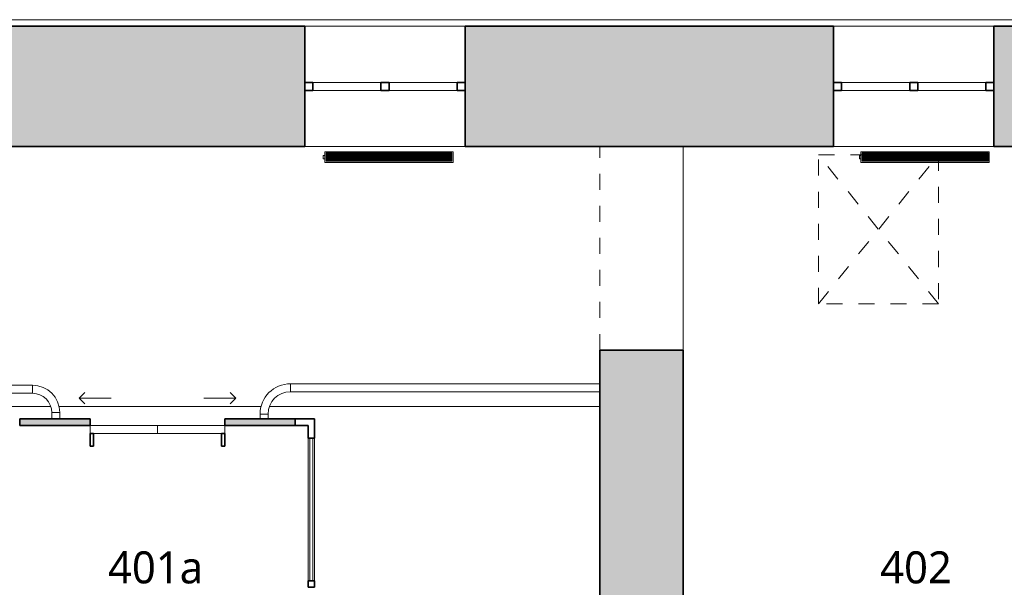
# Model space of a CAD drawing. Header units: metres. Extents: x -0.2 to 46.9, y -0.7 to 14.9.
# Tile 8 of 18: x 13.5 to 19.7, y 11.2 to 14.8. Entities that reach past the tile are written whole.
import ezdxf

# ---------------------------------------------------------------- set-up
doc = ezdxf.new("R2010")
doc.units = ezdxf.units.M
doc.linetypes.add('AV - Cerch_ 1 tecka 4mm', pattern=[0.006, 0.004, -0.001, 0, -0.001])
doc.linetypes.add('AV - Cerch_ 2 tecky 2mm', pattern=[0.0038, 0.002, -0.0006, 0, -0.0006, 0, -0.0006])
doc.layers.add('AV-MISTNOSTI', color=5, linetype='Continuous', lineweight=5, true_color=0x0000ff)
for name, color, linetype, lineweight in [('AV-SRAFY', 7, 'Continuous', 35), ('AV-STAVBA', 7, 'Continuous', 18), ('AV-VYBAVENI', 7, 'Continuous', 18)]:
    doc.layers.add(name, color=color, linetype=linetype, lineweight=lineweight)
doc.styles.add('Trebuchet MS_B', font='trebuc.ttf', dxfattribs={"height": 0.2})

# ---------------------------------------------------------------- blocks, each defined once
blk = doc.blocks.new('GM_Otvor_obdélníkový - 1300x2250-1010008-4NP')
at = {"layer": 'AV-STAVBA', "color": 254, "linetype": 'AV - Cerch_ 1 tecka 4mm', "lineweight": 13, "true_color": 0xcccccc}
for p, q in [((-0.635, 0.26), (0.635, 0.26)), ((-0.635, -0.26), (0.635, -0.26)), ((-0.635, -0.26), (0.635, -0.26))]:
    blk.add_line(p, q, dxfattribs=at)
blk = doc.blocks.new('Systémový panel - Prosklený panel - Interiérový-1045395-4NP')
at = {"layer": 'AV-STAVBA', "color": 254, "true_color": 0xcccccc}
for p, q in [((0.445, 0.01), (-0.445, 0.01)), ((-0.445, 0.01), (-0.445, -0.01)), ((0.445, -0.01), (0.445, 0.01)), ((-0.445, -0.01), (0.445, -0.01))]:
    blk.add_line(p, q, dxfattribs=at)
blk = doc.blocks.new('L Corner Mullion - 100x100-1398207-4NP')
at = {"layer": 'AV-STAVBA', "color": 254, "lineweight": 35, "true_color": 0xcccccc}
for p, q in [((-0.02, 0.1), (0.02, 0.1)), ((-0.02, 0.02), (-0.02, 0.1)), ((0.02, 0.1), (0.02, -0.02)), ((-0.1, -0.02), (-0.1, 0.02)), ((-0.1, 0.02), (-0.02, 0.02)), ((0.02, -0.02), (-0.1, -0.02))]:
    blk.add_line(p, q, dxfattribs=at)
blk = doc.blocks.new('Obdélníková příčel - Koncepční příčel interiérová 40_40-1045116-4NP')
at = {"layer": 'AV-STAVBA', "color": 254, "lineweight": 35, "true_color": 0xcccccc}
for p, q in [((-0.02, 0.02), (0.02, 0.02)), ((-0.02, -0.02), (-0.02, 0.02)), ((0.02, 0.02), (0.02, -0.02)), ((0.02, -0.02), (-0.02, -0.02))]:
    blk.add_line(p, q, dxfattribs=at)
blk = doc.blocks.new('Obdélníková příčel - Koncepční příčel interiérová 80_40-1045391-4NP')
at = {"layer": 'AV-STAVBA', "color": 254, "true_color": 0xcccccc}
for p, q in [((13.4248, 10.3582), (13.4248, 11.2482)), ((13.4648, 11.2482), (13.4648, 10.3582))]:
    blk.add_line(p, q, dxfattribs=at)
blk = doc.blocks.new('WI_2 - 1000x450-1316788-4NP')
at = {"layer": 'AV-STAVBA', "color": 254, "linetype": 'AV - Cerch_ 1 tecka 4mm', "lineweight": 13, "true_color": 0xcccccc}
for p, q in [((1.63, 0.375), (0.63, 0.375)), ((1.63, -0.375), (0.63, -0.375))]:
    blk.add_line(p, q, dxfattribs=at)
at = {"layer": 'AV-STAVBA', "color": 254, "lineweight": 35, "true_color": 0xcccccc}
for p, q in [((0.68, 0.025), (0.63, 0.025)), ((0.63, 0.025), (0.63, -0.025)), ((0.68, -0.025), (0.68, 0.025)), ((1.155, 0.025), (1.105, 0.025)), ((1.105, 0.025), (1.105, -0.025)), ((1.155, -0.025), (1.155, 0.025)), ((1.63, 0.025), (1.58, 0.025)), ((1.58, 0.025), (1.58, -0.025)), ((1.63, -0.025), (1.63, 0.025)), ((0.63, -0.025), (0.68, -0.025)), ((1.105, -0.025), (1.155, -0.025)), ((1.58, -0.025), (1.63, -0.025))]:
    blk.add_line(p, q, dxfattribs=at)
at = {"layer": 'AV-STAVBA', "color": 254, "true_color": 0xcccccc}
for p, q in [((0.63, -0.025), (0.63, 0.025)), ((0.63, 0.025), (1.63, 0.025)), ((0.68, 0.025), (1.105, 0.025)), ((0.68, -0.025), (0.68, 0.025)), ((1.155, 0.025), (1.58, 0.025)), ((1.58, -0.025), (1.58, 0.025)), ((1.63, -0.025), (1.63, 0.025)), ((0.63, -0.025), (1.63, -0.025)), ((1.105, -0.025), (0.68, -0.025)), ((1.58, -0.025), (1.155, -0.025))]:
    blk.add_line(p, q, dxfattribs=at)
blk = doc.blocks.new('DO_2_Ocel__posuvné_výtahové - 800x1970-1045821-4NP')
at = {"layer": 'AV-STAVBA', "color": 254, "lineweight": 35, "true_color": 0xcccccc}
for p, q in [((-0.4, 0.15), (-0.42, 0.15)), ((-0.42, 0.15), (-0.42, 0.07)), ((-0.4, 0.07), (-0.4, 0.15)), ((0.42, 0.15), (0.4, 0.15)), ((0.4, 0.15), (0.4, 0.07)), ((0.42, 0.07), (0.42, 0.15)), ((-0.42, 0.07), (-0.4, 0.07)), ((0.4, 0.07), (0.42, 0.07))]:
    blk.add_line(p, q, dxfattribs=at)
at = {"layer": 'AV-STAVBA', "color": 254, "true_color": 0xcccccc}
for p, q in [((-0.42, 0.07), (0, 0.07)), ((-0.42, 0.02), (-0.42, 0.07)), ((0, 0.07), (0.42, 0.07)), ((0, 0.07), (0.42, 0.07)), ((0, 0.02), (0, 0.07)), ((0.42, 0.07), (0.42, 0.02)), ((0, 0.02), (-0.42, 0.02)), ((0.42, 0.02), (0, 0.02)), ((-0.4896, -0.15), (-0.4542, -0.1146)), ((0.4896, -0.15), (0.4542, -0.1146)), ((-0.4896, -0.15), (-0.2896, -0.15)), ((-0.4896, -0.15), (-0.4542, -0.1854)), ((0.4896, -0.15), (0.2896, -0.15)), ((0.4896, -0.15), (0.4542, -0.1854))]:
    blk.add_line(p, q, dxfattribs=at)
at = {"layer": 'AV-STAVBA', "color": 254, "linetype": 'AV - Cerch_ 1 tecka 4mm', "true_color": 0xcccccc}
blk.add_line((-0.52, 0.02), (0.52, 0.02), dxfattribs=at)
blk = doc.blocks.new('Railing - Railing-1398326-4NP')
at = {"layer": 'AV-STAVBA', "color": 254, "true_color": 0xcccccc}
for p, q in [((17.1648, 12.5182), (15.2348, 12.5182)), ((15.2348, 12.4682), (15.2348, 12.5182)), ((15.2348, 12.4682), (17.1648, 12.4682)), ((15.0448, 12.3282), (15.0948, 12.3282)), ((15.0448, 12.3282), (15.0448, 12.2982)), ((15.0948, 12.2982), (15.0948, 12.3282))]:
    blk.add_line(p, q, dxfattribs=at)
for radius in [0.19, 0.14]:
    blk.add_arc((15.2348, 12.3282), radius, 90, 180, dxfattribs=at)
blk = doc.blocks.new('Railing - Railing-1398582-4NP')
at = {"layer": 'AV-STAVBA', "color": 254, "true_color": 0xcccccc}
for p, q in [((13.6248, 12.5082), (11.2848, 12.5082)), ((13.6248, 12.4582), (13.6248, 12.5082)), ((11.2848, 12.4582), (13.6248, 12.4582)), ((13.7448, 12.3382), (13.7948, 12.3382)), ((13.7448, 12.3382), (13.7448, 12.2982)), ((13.7948, 12.2982), (13.7948, 12.3382))]:
    blk.add_line(p, q, dxfattribs=at)
for radius in [0.17, 0.12]:
    blk.add_arc((13.6248, 12.3382), radius, 0, 90, dxfattribs=at)
blk = doc.blocks.new('Řísma 2NP_ vnitroblok - Řísma 2NP_ vnitroblok-1646675-4NP')
at = {"layer": 'AV-STAVBA', "color": 254, "true_color": 0xcccccc}
blk.add_line((8.6949, 14.789), (25.1309, 14.789), dxfattribs=at)
blk = doc.blocks.new('D0089 - 1514 - OÚPSŘ_Benešova_rvt-1-4NP')
at = {"layer": 'AV-SRAFY', "lineweight": 5, "true_color": 0xcccccc}
h = blk.add_hatch(color=254, dxfattribs=at)
h.paths.add_polyline_path([(20.0748, 13.9982), (20.0748, 14.4982), (19.9248, 14.4982), (19.9248, 14.7482), (19.6248, 14.7482), (19.6248, 13.9982), (19.7392, 13.9982)])
h.paths.add_polyline_path([(18.6248, 13.9982), (18.6248, 14.7482), (16.3248, 14.7482), (16.3248, 13.9982), (17.7374, 13.9982)])
h.paths.add_polyline_path([(15.3248, 13.9982), (15.3248, 14.7482), (13.1048, 14.7482), (13.1048, 13.9982), (15.2352, 13.9982)])
h.paths.add_polyline_path([(12.1048, 13.9982), (12.1048, 14.7482), (10.2848, 14.7482), (10.2848, 13.9982), (11.7321, 13.9982)])
h.paths.add_polyline_path([(9.2848, 13.9982), (9.2848, 14.7482), (7.0148, 14.7482), (7.0148, 13.9982), (8.7294, 13.9982)])
h.paths.add_polyline_path([(5.7267, 13.9982), (6.0148, 13.9982), (6.0148, 14.7482), (4.3648, 14.7482), (4.3648, 13.9982), (5.2263, 13.9982)])
h.paths.add_polyline_path([(3.3648, 13.9982), (3.3648, 14.7482), (1.8448, 14.7482), (1.8448, 13.9982), (3.2245, 13.9982)])
h.paths.add_polyline_path([(0.8448, 13.9982), (0.8448, 14.7482), (0.3848, 14.7482), (0.3848, 13.9982)])
blk.add_hatch(color=254, dxfattribs=at).paths.add_polyline_path([(17.2369, 9.5782), (17.6848, 9.5782), (17.6848, 12.7282), (17.1648, 12.7282), (17.1648, 9.5782)])
at = {"layer": 'AV-SRAFY', "lineweight": 18, "true_color": 0xcccccc}
h = blk.add_hatch(color=254, dxfattribs=at)
h.paths.add_polyline_path([(15.2352, 12.2582), (15.2648, 12.2582), (15.2648, 12.2982), (14.8248, 12.2982), (14.8248, 12.2582)])
h.paths.add_polyline_path([(13.5448, 12.2582), (13.9848, 12.2582), (13.9848, 12.2982), (13.5448, 12.2982)])
at = {"layer": 'AV-STAVBA', "color": 254, "lineweight": 35, "true_color": 0xcccccc}
for p, q in [((13.1048, 14.7482), (15.3248, 14.7482)), ((15.3248, 14.3982), (15.3248, 14.7482)), ((16.3248, 14.3982), (16.3248, 14.7482)), ((16.3248, 14.7482), (18.6248, 14.7482)), ((18.6248, 14.3982), (18.6248, 14.7482)), ((19.6248, 14.3982), (19.6248, 14.7482)), ((19.6248, 14.7482), (19.9248, 14.7482)), ((15.3248, 13.9982), (15.3248, 14.3482)), ((16.3248, 13.9982), (16.3248, 14.3482)), ((18.6248, 13.9982), (18.6248, 14.3482)), ((19.6248, 13.9982), (19.6248, 14.3482)), ((13.1048, 13.9982), (15.3248, 13.9982)), ((16.3248, 13.9982), (18.6248, 13.9982)), ((20.0748, 13.9982), (19.6248, 13.9982)), ((17.1648, 12.7282), (17.1648, 9.5782)), ((17.1648, 12.7282), (17.6848, 12.7282)), ((17.6848, 9.5782), (17.6848, 12.7282)), ((13.9848, 12.2982), (13.5448, 12.2982)), ((13.5448, 12.2982), (13.5448, 12.2582)), ((13.9848, 12.2582), (13.9848, 12.2982)), ((15.2648, 12.2982), (14.8248, 12.2982)), ((14.8248, 12.2982), (14.8248, 12.2582)), ((15.2648, 12.2582), (15.2648, 12.2982)), ((13.5448, 12.2582), (13.9848, 12.2582)), ((14.8248, 12.2582), (15.2648, 12.2582))]:
    blk.add_line(p, q, dxfattribs=at)
at = {"layer": 'AV-STAVBA', "color": 254, "true_color": 0xcccccc}
for p, q in [((15.3248, 14.7482), (16.3248, 14.7482)), ((18.6248, 14.7482), (19.6248, 14.7482)), ((16.3248, 13.9982), (15.3248, 13.9982)), ((17.6848, 12.7282), (17.6848, 13.9982)), ((17.6848, 13.9982), (17.6848, 12.7282)), ((19.6248, 13.9982), (18.6248, 13.9982)), ((11.2848, 12.3759), (13.7386, 12.3759)), ((13.7899, 12.3759), (15.0515, 12.3759)), ((15.1043, 12.3759), (17.1648, 12.3759))]:
    blk.add_line(p, q, dxfattribs=at)
at = {"layer": 'AV-STAVBA', "color": 254, "linetype": 'AV - Cerch_ 2 tecky 2mm', "lineweight": 13, "true_color": 0xcccccc}
for p, q in [((18.5298, 13.9462), (19.2798, 13.9462)), ((18.5298, 13.0162), (18.5298, 13.9462)), ((19.2798, 13.0162), (18.5298, 13.9462)), ((18.5298, 13.0162), (19.2798, 13.9462)), ((19.2798, 13.9462), (19.2798, 13.0162)), ((19.2798, 13.0162), (18.5298, 13.0162))]:
    blk.add_line(p, q, dxfattribs=at)
at = {"layer": 'AV-STAVBA', "color": 254, "lineweight": 18, "true_color": 0xcccccc}
for name, p in [('Řísma 2NP_ vnitroblok - Řísma 2NP_ vnitroblok-1646675-4NP', (0, 0)), ('WI_2 - 1000x450-1316788-4NP', (14.6948, 14.3732)), ('WI_2 - 1000x450-1316788-4NP', (17.9948, 14.3732)), ('Railing - Railing-1398582-4NP', (0, 0)), ('Railing - Railing-1398326-4NP', (0, 0))]:
    blk.add_blockref(name, p, dxfattribs=at)
for name, p, rotation in [('GM_Otvor_obdélníkový - 1300x2250-1010008-4NP', (17.4248, 13.3632), 89.99999999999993), ('DO_2_Ocel__posuvné_výtahové - 800x1970-1045821-4NP', (14.4048, 12.2782), 180), ('Obdélníková příčel - Koncepční příčel interiérová 80_40-1045391-4NP', (28.8096, 22.5364), 180), ('Systémový panel - Prosklený panel - Interiérový-1045395-4NP', (15.3648, 11.7332), 270)]:
    blk.add_blockref(name, p, dxfattribs=dict(at, rotation=rotation))
at = {"layer": 'AV-STAVBA', "color": 254, "lineweight": 18, "true_color": 0xcccccc, "extrusion": (0, 0, -1)}
for name, p, rotation in [('L Corner Mullion - 100x100-1398207-4NP', (-15.3648, 12.2782), 180), ('Obdélníková příčel - Koncepční příčel interiérová 40_40-1045116-4NP', (-15.3648, 11.2682), 270)]:
    blk.add_blockref(name, p, dxfattribs=dict(at, rotation=rotation))
blk = doc.blocks.new('PF_Deskový radiátor_připojení boční - 800_300_66-846795-4NP')
at = {"layer": 'AV-VYBAVENI', "color": 5, "true_color": 0x0000ff}
for p, q in [((-0.4, 0.01), (-0.41, 0.01)), ((-0.41, 0.01), (-0.41, -0.01)), ((-0.41, 0.01), (-0.41, 0.0097)), ((-0.4, 0.01), (-0.41, 0.01)), ((-0.41, 0.01), (-0.41, 0.0097)), ((-0.41, 0.01), (-0.41, 0.0097)), ((0.4, 0.033), (-0.4, 0.033)), ((-0.4, 0.033), (-0.4, -0.033)), ((-0.393, -0.026), (-0.393, 0.026)), ((-0.393, 0.026), (0.393, 0.026)), ((-0.383, 0.026), (-0.386, 0.026)), ((-0.386, 0.026), (-0.386, -0.026)), ((-0.383, -0.026), (-0.383, 0.026)), ((-0.3745, 0.026), (-0.3775, 0.026)), ((-0.3775, 0.026), (-0.3775, -0.026)), ((-0.3745, -0.026), (-0.3745, 0.026)), ((-0.366, 0.026), (-0.369, 0.026)), ((-0.369, 0.026), (-0.369, -0.026)), ((-0.366, -0.026), (-0.366, 0.026)), ((-0.3575, 0.026), (-0.3605, 0.026)), ((-0.3605, 0.026), (-0.3605, -0.026)), ((-0.3575, -0.026), (-0.3575, 0.026)), ((-0.349, 0.026), (-0.352, 0.026)), ((-0.352, 0.026), (-0.352, -0.026)), ((-0.349, -0.026), (-0.349, 0.026)), ((-0.3405, 0.026), (-0.3435, 0.026)), ((-0.3435, 0.026), (-0.3435, -0.026)), ((-0.3405, -0.026), (-0.3405, 0.026)), ((-0.332, 0.026), (-0.335, 0.026)), ((-0.335, 0.026), (-0.335, -0.026)), ((-0.332, -0.026), (-0.332, 0.026)), ((-0.3235, 0.026), (-0.3265, 0.026)), ((-0.3265, 0.026), (-0.3265, -0.026)), ((-0.3235, -0.026), (-0.3235, 0.026)), ((-0.315, 0.026), (-0.318, 0.026)), ((-0.318, 0.026), (-0.318, -0.026)), ((-0.315, -0.026), (-0.315, 0.026)), ((-0.3065, 0.026), (-0.3095, 0.026)), ((-0.3095, 0.026), (-0.3095, -0.026)), ((-0.3065, -0.026), (-0.3065, 0.026)), ((-0.298, 0.026), (-0.301, 0.026)), ((-0.301, 0.026), (-0.301, -0.026)), ((-0.298, -0.026), (-0.298, 0.026)), ((-0.2895, 0.026), (-0.2925, 0.026)), ((-0.2925, 0.026), (-0.2925, -0.026)), ((-0.2895, -0.026), (-0.2895, 0.026)), ((-0.281, 0.026), (-0.284, 0.026)), ((-0.284, 0.026), (-0.284, -0.026)), ((-0.281, -0.026), (-0.281, 0.026)), ((-0.2725, 0.026), (-0.2755, 0.026)), ((-0.2755, 0.026), (-0.2755, -0.026)), ((-0.2725, -0.026), (-0.2725, 0.026)), ((-0.264, 0.026), (-0.267, 0.026)), ((-0.267, 0.026), (-0.267, -0.026)), ((-0.264, -0.026), (-0.264, 0.026)), ((-0.2555, 0.026), (-0.2585, 0.026)), ((-0.2585, 0.026), (-0.2585, -0.026)), ((-0.2555, -0.026), (-0.2555, 0.026)), ((-0.247, 0.026), (-0.25, 0.026)), ((-0.25, 0.026), (-0.25, -0.026)), ((-0.247, -0.026), (-0.247, 0.026)), ((-0.2385, 0.026), (-0.2415, 0.026)), ((-0.2415, 0.026), (-0.2415, -0.026)), ((-0.2385, -0.026), (-0.2385, 0.026)), ((-0.23, 0.026), (-0.233, 0.026)), ((-0.233, 0.026), (-0.233, -0.026)), ((-0.23, -0.026), (-0.23, 0.026)), ((-0.2215, 0.026), (-0.2245, 0.026)), ((-0.2245, 0.026), (-0.2245, -0.026)), ((-0.2215, -0.026), (-0.2215, 0.026)), ((-0.213, 0.026), (-0.216, 0.026)), ((-0.216, 0.026), (-0.216, -0.026)), ((-0.213, -0.026), (-0.213, 0.026)), ((-0.2045, 0.026), (-0.2075, 0.026)), ((-0.2075, 0.026), (-0.2075, -0.026)), ((-0.2045, -0.026), (-0.2045, 0.026)), ((-0.196, 0.026), (-0.199, 0.026)), ((-0.199, 0.026), (-0.199, -0.026)), ((-0.196, -0.026), (-0.196, 0.026)), ((-0.1875, 0.026), (-0.1905, 0.026)), ((-0.1905, 0.026), (-0.1905, -0.026)), ((-0.1875, -0.026), (-0.1875, 0.026)), ((-0.179, 0.026), (-0.182, 0.026)), ((-0.182, 0.026), (-0.182, -0.026)), ((-0.179, -0.026), (-0.179, 0.026)), ((-0.1705, 0.026), (-0.1735, 0.026)), ((-0.1735, 0.026), (-0.1735, -0.026)), ((-0.1705, -0.026), (-0.1705, 0.026)), ((-0.162, 0.026), (-0.165, 0.026)), ((-0.165, 0.026), (-0.165, -0.026)), ((-0.162, -0.026), (-0.162, 0.026)), ((-0.1535, 0.026), (-0.1565, 0.026)), ((-0.1565, 0.026), (-0.1565, -0.026)), ((-0.1535, -0.026), (-0.1535, 0.026)), ((-0.145, 0.026), (-0.148, 0.026)), ((-0.148, 0.026), (-0.148, -0.026)), ((-0.145, -0.026), (-0.145, 0.026)), ((-0.1365, 0.026), (-0.1395, 0.026)), ((-0.1395, 0.026), (-0.1395, -0.026)), ((-0.1365, -0.026), (-0.1365, 0.026)), ((-0.128, 0.026), (-0.131, 0.026)), ((-0.131, 0.026), (-0.131, -0.026)), ((-0.128, -0.026), (-0.128, 0.026)), ((-0.1195, 0.026), (-0.1225, 0.026)), ((-0.1225, 0.026), (-0.1225, -0.026)), ((-0.1195, -0.026), (-0.1195, 0.026)), ((-0.111, 0.026), (-0.114, 0.026)), ((-0.114, 0.026), (-0.114, -0.026)), ((-0.111, -0.026), (-0.111, 0.026)), ((-0.1025, 0.026), (-0.1055, 0.026)), ((-0.1055, 0.026), (-0.1055, -0.026)), ((-0.1025, -0.026), (-0.1025, 0.026)), ((-0.094, 0.026), (-0.097, 0.026)), ((-0.097, 0.026), (-0.097, -0.026)), ((-0.094, -0.026), (-0.094, 0.026)), ((-0.0855, 0.026), (-0.0885, 0.026)), ((-0.0885, 0.026), (-0.0885, -0.026)), ((-0.0855, -0.026), (-0.0855, 0.026)), ((-0.077, 0.026), (-0.08, 0.026)), ((-0.08, 0.026), (-0.08, -0.026)), ((-0.077, -0.026), (-0.077, 0.026)), ((-0.0685, 0.026), (-0.0715, 0.026)), ((-0.0715, 0.026), (-0.0715, -0.026)), ((-0.0685, -0.026), (-0.0685, 0.026)), ((-0.06, 0.026), (-0.063, 0.026)), ((-0.063, 0.026), (-0.063, -0.026)), ((-0.06, -0.026), (-0.06, 0.026)), ((-0.0515, 0.026), (-0.0545, 0.026)), ((-0.0545, 0.026), (-0.0545, -0.026)), ((-0.0515, -0.026), (-0.0515, 0.026)), ((-0.043, 0.026), (-0.046, 0.026)), ((-0.046, 0.026), (-0.046, -0.026)), ((-0.043, -0.026), (-0.043, 0.026)), ((-0.0345, 0.026), (-0.0375, 0.026)), ((-0.0375, 0.026), (-0.0375, -0.026)), ((-0.0345, -0.026), (-0.0345, 0.026)), ((-0.026, 0.026), (-0.029, 0.026)), ((-0.029, 0.026), (-0.029, -0.026)), ((-0.026, -0.026), (-0.026, 0.026)), ((-0.0175, 0.026), (-0.0205, 0.026)), ((-0.0205, 0.026), (-0.0205, -0.026)), ((-0.0175, -0.026), (-0.0175, 0.026)), ((-0.009, 0.026), (-0.012, 0.026)), ((-0.012, 0.026), (-0.012, -0.026)), ((-0.009, -0.026), (-0.009, 0.026)), ((-0.0005, 0.026), (-0.0035, 0.026)), ((-0.0035, 0.026), (-0.0035, -0.026)), ((-0.0005, -0.026), (-0.0005, 0.026)), ((0.008, 0.026), (0.005, 0.026)), ((0.005, 0.026), (0.005, -0.026)), ((0.008, -0.026), (0.008, 0.026)), ((0.0165, 0.026), (0.0135, 0.026)), ((0.0135, 0.026), (0.0135, -0.026)), ((0.0165, -0.026), (0.0165, 0.026)), ((0.025, 0.026), (0.022, 0.026)), ((0.022, 0.026), (0.022, -0.026)), ((0.025, -0.026), (0.025, 0.026)), ((0.0335, 0.026), (0.0305, 0.026)), ((0.0305, 0.026), (0.0305, -0.026)), ((0.0335, -0.026), (0.0335, 0.026)), ((0.042, 0.026), (0.039, 0.026)), ((0.039, 0.026), (0.039, -0.026)), ((0.042, -0.026), (0.042, 0.026)), ((0.0505, 0.026), (0.0475, 0.026)), ((0.0475, 0.026), (0.0475, -0.026)), ((0.0505, -0.026), (0.0505, 0.026)), ((0.059, 0.026), (0.056, 0.026)), ((0.056, 0.026), (0.056, -0.026)), ((0.059, -0.026), (0.059, 0.026)), ((0.0675, 0.026), (0.0645, 0.026)), ((0.0645, 0.026), (0.0645, -0.026)), ((0.0675, -0.026), (0.0675, 0.026)), ((0.076, 0.026), (0.073, 0.026)), ((0.073, 0.026), (0.073, -0.026)), ((0.076, -0.026), (0.076, 0.026)), ((0.0845, 0.026), (0.0815, 0.026)), ((0.0815, 0.026), (0.0815, -0.026)), ((0.0845, -0.026), (0.0845, 0.026)), ((0.093, 0.026), (0.09, 0.026)), ((0.09, 0.026), (0.09, -0.026)), ((0.093, -0.026), (0.093, 0.026)), ((0.1015, 0.026), (0.0985, 0.026)), ((0.0985, 0.026), (0.0985, -0.026)), ((0.1015, -0.026), (0.1015, 0.026)), ((0.11, 0.026), (0.107, 0.026)), ((0.107, 0.026), (0.107, -0.026)), ((0.11, -0.026), (0.11, 0.026)), ((0.1185, 0.026), (0.1155, 0.026)), ((0.1155, 0.026), (0.1155, -0.026)), ((0.1185, -0.026), (0.1185, 0.026)), ((0.127, 0.026), (0.124, 0.026)), ((0.124, 0.026), (0.124, -0.026)), ((0.127, -0.026), (0.127, 0.026)), ((0.1355, 0.026), (0.1325, 0.026)), ((0.1325, 0.026), (0.1325, -0.026)), ((0.1355, -0.026), (0.1355, 0.026)), ((0.144, 0.026), (0.141, 0.026)), ((0.141, 0.026), (0.141, -0.026)), ((0.144, -0.026), (0.144, 0.026)), ((0.1525, 0.026), (0.1495, 0.026)), ((0.1495, 0.026), (0.1495, -0.026)), ((0.1525, -0.026), (0.1525, 0.026)), ((0.161, 0.026), (0.158, 0.026)), ((0.158, 0.026), (0.158, -0.026)), ((0.161, -0.026), (0.161, 0.026)), ((0.1695, 0.026), (0.1665, 0.026)), ((0.1665, 0.026), (0.1665, -0.026)), ((0.1695, -0.026), (0.1695, 0.026)), ((0.178, 0.026), (0.175, 0.026)), ((0.175, 0.026), (0.175, -0.026)), ((0.178, -0.026), (0.178, 0.026)), ((0.1865, 0.026), (0.1835, 0.026)), ((0.1835, 0.026), (0.1835, -0.026)), ((0.1865, -0.026), (0.1865, 0.026)), ((0.195, 0.026), (0.192, 0.026)), ((0.192, 0.026), (0.192, -0.026)), ((0.195, -0.026), (0.195, 0.026)), ((0.2035, 0.026), (0.2005, 0.026)), ((0.2005, 0.026), (0.2005, -0.026)), ((0.2035, -0.026), (0.2035, 0.026)), ((0.212, 0.026), (0.209, 0.026)), ((0.209, 0.026), (0.209, -0.026)), ((0.212, -0.026), (0.212, 0.026)), ((0.2205, 0.026), (0.2175, 0.026)), ((0.2175, 0.026), (0.2175, -0.026)), ((0.2205, -0.026), (0.2205, 0.026)), ((0.229, 0.026), (0.226, 0.026)), ((0.226, 0.026), (0.226, -0.026)), ((0.229, -0.026), (0.229, 0.026)), ((0.2375, 0.026), (0.2345, 0.026)), ((0.2345, 0.026), (0.2345, -0.026)), ((0.2375, -0.026), (0.2375, 0.026)), ((0.246, 0.026), (0.243, 0.026)), ((0.243, 0.026), (0.243, -0.026)), ((0.246, -0.026), (0.246, 0.026)), ((0.2545, 0.026), (0.2515, 0.026)), ((0.2515, 0.026), (0.2515, -0.026)), ((0.2545, -0.026), (0.2545, 0.026)), ((0.263, 0.026), (0.26, 0.026)), ((0.26, 0.026), (0.26, -0.026)), ((0.263, -0.026), (0.263, 0.026)), ((0.2715, 0.026), (0.2685, 0.026)), ((0.2685, 0.026), (0.2685, -0.026)), ((0.2715, -0.026), (0.2715, 0.026)), ((0.28, 0.026), (0.277, 0.026)), ((0.277, 0.026), (0.277, -0.026)), ((0.28, -0.026), (0.28, 0.026)), ((0.2885, 0.026), (0.2855, 0.026)), ((0.2855, 0.026), (0.2855, -0.026)), ((0.2885, -0.026), (0.2885, 0.026)), ((0.297, 0.026), (0.294, 0.026)), ((0.294, 0.026), (0.294, -0.026)), ((0.297, -0.026), (0.297, 0.026)), ((0.3055, 0.026), (0.3025, 0.026)), ((0.3025, 0.026), (0.3025, -0.026)), ((0.3055, -0.026), (0.3055, 0.026)), ((0.314, 0.026), (0.311, 0.026)), ((0.311, 0.026), (0.311, -0.026)), ((0.314, -0.026), (0.314, 0.026)), ((0.3225, 0.026), (0.3195, 0.026)), ((0.3195, 0.026), (0.3195, -0.026)), ((0.3225, -0.026), (0.3225, 0.026)), ((0.331, 0.026), (0.328, 0.026)), ((0.328, 0.026), (0.328, -0.026)), ((0.331, -0.026), (0.331, 0.026)), ((0.3395, 0.026), (0.3365, 0.026)), ((0.3365, 0.026), (0.3365, -0.026)), ((0.3395, -0.026), (0.3395, 0.026)), ((0.348, 0.026), (0.345, 0.026)), ((0.345, 0.026), (0.345, -0.026)), ((0.348, -0.026), (0.348, 0.026)), ((0.3565, 0.026), (0.3535, 0.026)), ((0.3535, 0.026), (0.3535, -0.026)), ((0.3565, -0.026), (0.3565, 0.026)), ((0.365, 0.026), (0.362, 0.026)), ((0.362, 0.026), (0.362, -0.026)), ((0.365, -0.026), (0.365, 0.026)), ((0.3735, 0.026), (0.3705, 0.026)), ((0.3705, 0.026), (0.3705, -0.026)), ((0.3735, -0.026), (0.3735, 0.026)), ((0.382, 0.026), (0.379, 0.026)), ((0.379, 0.026), (0.379, -0.026)), ((0.382, -0.026), (0.382, 0.026)), ((0.3905, 0.026), (0.3875, 0.026)), ((0.3875, 0.026), (0.3875, -0.026)), ((0.3905, -0.026), (0.3905, 0.026)), ((0.393, 0.026), (0.393, -0.026)), ((0.4, -0.033), (0.4, 0.033)), ((-0.41, -0.0097), (-0.41, -0.01)), ((-0.41, -0.0097), (-0.41, -0.01)), ((-0.41, -0.0097), (-0.41, -0.01)), ((-0.41, -0.01), (-0.4, -0.01)), ((-0.41, -0.01), (-0.4, -0.01)), ((-0.4, -0.033), (0.4, -0.033)), ((0.393, -0.026), (-0.393, -0.026)), ((-0.386, -0.026), (-0.383, -0.026)), ((-0.3775, -0.026), (-0.3745, -0.026)), ((-0.369, -0.026), (-0.366, -0.026)), ((-0.3605, -0.026), (-0.3575, -0.026)), ((-0.352, -0.026), (-0.349, -0.026)), ((-0.3435, -0.026), (-0.3405, -0.026)), ((-0.335, -0.026), (-0.332, -0.026)), ((-0.3265, -0.026), (-0.3235, -0.026)), ((-0.318, -0.026), (-0.315, -0.026)), ((-0.3095, -0.026), (-0.3065, -0.026)), ((-0.301, -0.026), (-0.298, -0.026)), ((-0.2925, -0.026), (-0.2895, -0.026)), ((-0.284, -0.026), (-0.281, -0.026)), ((-0.2755, -0.026), (-0.2725, -0.026)), ((-0.267, -0.026), (-0.264, -0.026)), ((-0.2585, -0.026), (-0.2555, -0.026)), ((-0.25, -0.026), (-0.247, -0.026)), ((-0.2415, -0.026), (-0.2385, -0.026)), ((-0.233, -0.026), (-0.23, -0.026)), ((-0.2245, -0.026), (-0.2215, -0.026)), ((-0.216, -0.026), (-0.213, -0.026)), ((-0.2075, -0.026), (-0.2045, -0.026)), ((-0.199, -0.026), (-0.196, -0.026)), ((-0.1905, -0.026), (-0.1875, -0.026)), ((-0.182, -0.026), (-0.179, -0.026)), ((-0.1735, -0.026), (-0.1705, -0.026)), ((-0.165, -0.026), (-0.162, -0.026)), ((-0.1565, -0.026), (-0.1535, -0.026)), ((-0.148, -0.026), (-0.145, -0.026)), ((-0.1395, -0.026), (-0.1365, -0.026)), ((-0.131, -0.026), (-0.128, -0.026)), ((-0.1225, -0.026), (-0.1195, -0.026)), ((-0.114, -0.026), (-0.111, -0.026)), ((-0.1055, -0.026), (-0.1025, -0.026)), ((-0.097, -0.026), (-0.094, -0.026)), ((-0.0885, -0.026), (-0.0855, -0.026)), ((-0.08, -0.026), (-0.077, -0.026)), ((-0.0715, -0.026), (-0.0685, -0.026)), ((-0.063, -0.026), (-0.06, -0.026)), ((-0.0545, -0.026), (-0.0515, -0.026)), ((-0.046, -0.026), (-0.043, -0.026)), ((-0.0375, -0.026), (-0.0345, -0.026)), ((-0.029, -0.026), (-0.026, -0.026)), ((-0.0205, -0.026), (-0.0175, -0.026)), ((-0.012, -0.026), (-0.009, -0.026)), ((-0.0035, -0.026), (-0.0005, -0.026)), ((0.005, -0.026), (0.008, -0.026)), ((0.0135, -0.026), (0.0165, -0.026)), ((0.022, -0.026), (0.025, -0.026)), ((0.0305, -0.026), (0.0335, -0.026)), ((0.039, -0.026), (0.042, -0.026)), ((0.0475, -0.026), (0.0505, -0.026)), ((0.056, -0.026), (0.059, -0.026)), ((0.0645, -0.026), (0.0675, -0.026)), ((0.073, -0.026), (0.076, -0.026)), ((0.0815, -0.026), (0.0845, -0.026)), ((0.09, -0.026), (0.093, -0.026)), ((0.0985, -0.026), (0.1015, -0.026)), ((0.107, -0.026), (0.11, -0.026)), ((0.1155, -0.026), (0.1185, -0.026)), ((0.124, -0.026), (0.127, -0.026)), ((0.1325, -0.026), (0.1355, -0.026)), ((0.141, -0.026), (0.144, -0.026)), ((0.1495, -0.026), (0.1525, -0.026)), ((0.158, -0.026), (0.161, -0.026)), ((0.1665, -0.026), (0.1695, -0.026)), ((0.175, -0.026), (0.178, -0.026)), ((0.1835, -0.026), (0.1865, -0.026)), ((0.192, -0.026), (0.195, -0.026)), ((0.2005, -0.026), (0.2035, -0.026)), ((0.209, -0.026), (0.212, -0.026)), ((0.2175, -0.026), (0.2205, -0.026)), ((0.226, -0.026), (0.229, -0.026)), ((0.2345, -0.026), (0.2375, -0.026)), ((0.243, -0.026), (0.246, -0.026)), ((0.2515, -0.026), (0.2545, -0.026)), ((0.26, -0.026), (0.263, -0.026)), ((0.2685, -0.026), (0.2715, -0.026)), ((0.277, -0.026), (0.28, -0.026)), ((0.2855, -0.026), (0.2885, -0.026)), ((0.294, -0.026), (0.297, -0.026)), ((0.3025, -0.026), (0.3055, -0.026)), ((0.311, -0.026), (0.314, -0.026)), ((0.3195, -0.026), (0.3225, -0.026)), ((0.328, -0.026), (0.331, -0.026)), ((0.3365, -0.026), (0.3395, -0.026)), ((0.345, -0.026), (0.348, -0.026)), ((0.3535, -0.026), (0.3565, -0.026)), ((0.362, -0.026), (0.365, -0.026)), ((0.3705, -0.026), (0.3735, -0.026)), ((0.379, -0.026), (0.382, -0.026)), ((0.3875, -0.026), (0.3905, -0.026))]:
    blk.add_line(p, q, dxfattribs=at)

msp = doc.modelspace()

# ---------------------------------------------------------------- block references
at = {"lineweight": 5}
msp.add_blockref('D0089 - 1514 - OÚPSŘ_Benešova_rvt-1-4NP', (0, 0), dxfattribs=at)
at = {"layer": 'AV-VYBAVENI', "color": 5, "true_color": 0x0000ff}
for p in [(15.8498, 13.932), (19.1953, 13.932)]:
    msp.add_blockref('PF_Deskový radiátor_připojení boční - 800_300_66-846795-4NP', p, dxfattribs=at)

# ---------------------------------------------------------------- texts
at = {"layer": 'AV-MISTNOSTI', "char_height": 0.2, "attachment_point": 1, "style": 'Trebuchet MS_B'}
for s, insert, width in [('401a', (14.0964, 11.4725), 0.785654), ('402', (18.9153, 11.4725), 0.601266)]:
    msp.add_mtext(s, dxfattribs=dict(at, insert=insert, width=width))

doc.saveas('drawing.dxf')
